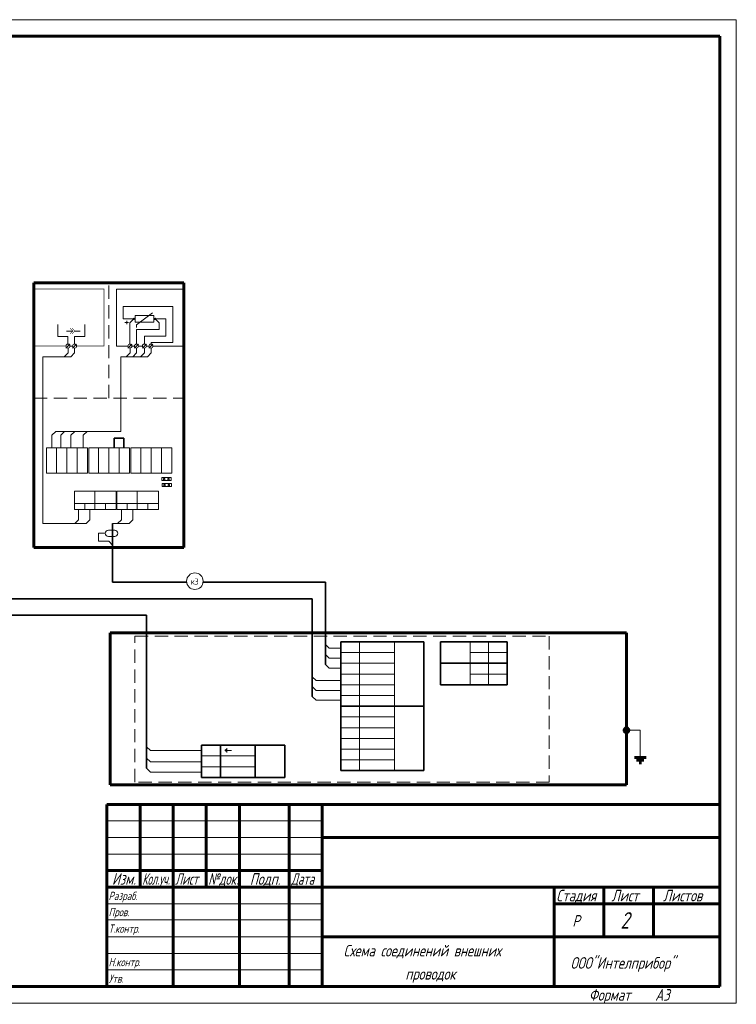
# Model space of a CAD drawing. Header units: millimetres. Extents: x 0 to 840, y 0 to 297.
# Tile 3 of 3: x 624 to 840, y 0 to 297. Entities that reach past the tile are written whole.
import ezdxf

# ---------------------------------------------------------------- set-up
doc = ezdxf.new("R2010")
doc.units = ezdxf.units.MM
for name, pattern in [('K5LT32768', [0]), ('K5LT32769', [0]), ('K5LT32770', [6, 4, -2]), ('K5LT_BASIC', [0]), ('K5LT_DASHED', [6, 4, -2]), ('K5LT_THIN', [0])]:
    doc.linetypes.add(name, pattern=pattern)
doc.layers.add('FOR', color=7, linetype='Continuous', true_color=0xffffff)
doc.layers.add('Системный слой', color=7, linetype='Continuous')
doc.styles.add('KTEXTSTYLE', font='gost_au.shx', dxfattribs={"width": 0.96, "height": 5})

# ---------------------------------------------------------------- blocks, each defined once
blk = doc.blocks.new('U18')
at = {"layer": 'Системный слой', "true_color": 0xffffff}
h = blk.add_hatch(color=7, dxfattribs=at)
h.paths.add_polyline_path([(807.34, 82.89), (806.34, 81.9), (806.84, 81.7), (807.34, 81.9), (807.54, 82.4)])
h.paths.add_polyline_path([(806.34, 81.9), (807.34, 82.89), (806.84, 83.1), (806.34, 82.89), (806.14, 82.4)])
at = {"layer": 'Системный слой', "color": 5, "linetype": 'K5LT_BASIC', "lineweight": 60, "true_color": 0x0000ff}
for p, q in [((806.14, 81.7), (807.54, 83.1)), ((809.27, 74.21), (812.78, 74.21)), ((809.92, 73.39), (812.13, 73.39)), ((810.71, 72.6), (811.34, 72.6))]:
    blk.add_line(p, q, dxfattribs=at)
at = {"layer": 'Системный слой', "color": 7, "linetype": 'K5LT_THIN', "lineweight": 18}
for p in [(807.54, 82.4), (811.02, 74.71)]:
    blk.add_line(p, (811.02, 82.4), dxfattribs=at)
at = {"layer": 'Системный слой', "color": 5, "linetype": 'K5LT_BASIC', "lineweight": 60, "true_color": 0x0000ff}
blk.add_circle((806.84, 82.4), 0.701, dxfattribs=at)
blk = doc.blocks.new('U19')
at = {"layer": 'Системный слой', "color": 7, "linetype": 'K5LT_THIN', "lineweight": 18}
for p, q in [((650.45, 142.83), (652.35, 142.83)), ((650.45, 140.96), (652.35, 140.96))]:
    blk.add_line(p, q, dxfattribs=at)
for centre, start, end in [((650.45, 141.89), 90, 270), ((652.35, 141.89), 270, 90)]:
    blk.add_arc(centre, 0.934, start, end, dxfattribs=at)
blk = doc.blocks.new('U20')
at = {"layer": 'Системный слой', "color": 7, "linetype": 'K5LT_THIN', "lineweight": 18}
for p, q in [((639.72, 202.98), (637.84, 202.98)), ((641.92, 202.98), (640.32, 202.98))]:
    blk.add_line(p, q, dxfattribs=at)
at = {"layer": 'Системный слой', "color": 7, "linetype": 'K5LT_THIN', "const_width": 0.18}
for points in [[(638.87, 202.13), (639.72, 202.98), (638.87, 203.83)], [(639.47, 202.13), (640.32, 202.98), (639.47, 203.83)]]:
    blk.add_lwpolyline(points, dxfattribs=at)

msp = doc.modelspace()

# ---------------------------------------------------------------- linework, layer by layer
at = {"color": 7, "linetype": 'K5LT_THIN', "lineweight": 18}
for p, q in [((420, 297), (840, 297)), ((650, 55), (715, 55)), ((650, 50), (715, 50)), ((650, 45), (715, 45)), ((650, 30), (715, 30)), ((650, 25.18), (715, 25.18)), ((650, 20), (715, 20)), ((650, 15), (715, 15)), ((650, 10), (715, 10)), ((840, 0), (420, 0))]:
    msp.add_line(p, q, dxfattribs=at)
at = {"color": 5, "linetype": 'K5LT_BASIC', "lineweight": 60, "true_color": 0x0000ff}
for p, q in [((440, 292), (835, 292)), ((835, 292), (835, 5)), ((650, 60), (835, 60)), ((650, 5), (650, 60)), ((660, 55), (660, 60)), ((670, 5), (670, 60)), ((680, 55), (680, 60)), ((690, 5), (690, 60)), ((705, 5), (705, 60)), ((715, 5), (715, 60)), ((660, 50), (660, 55)), ((680, 50), (680, 55)), ((660, 45), (660, 50)), ((680, 45), (680, 50)), ((715, 50), (785, 50)), ((785, 50), (835, 50)), ((660, 40), (660, 45)), ((680, 40), (680, 45)), ((650, 40), (670, 40)), ((660, 35), (660, 40)), ((670, 40), (690, 40)), ((680, 35), (680, 40)), ((690, 40), (705, 40)), ((705, 40), (715, 40)), ((650, 35), (670, 35)), ((670, 35), (690, 35)), ((690, 35), (705, 35)), ((705, 35), (715, 35)), ((715, 35), (785, 35)), ((785, 35), (835, 35)), ((785, 20), (785, 35)), ((800, 20), (800, 35)), ((815, 20), (815, 35)), ((785, 30), (800, 30)), ((800, 30), (815, 30)), ((815, 30), (835, 30)), ((715, 20), (785, 20)), ((785, 5), (785, 20)), ((785, 20), (835, 20)), ((835, 5), (440, 5))]:
    msp.add_line(p, q, dxfattribs=at)
at = {"layer": 'FOR', "color": 7, "linetype": 'K5LT_THIN', "lineweight": 18}
msp.add_line((840, 0), (840, 297), dxfattribs=at)
at = {"layer": 'Системный слой', "color": 5, "linetype": 'K5LT_BASIC', "lineweight": 60, "true_color": 0x0000ff}
for p, q in [((627.98, 217.55), (673.21, 217.55)), ((627.98, 137.56), (627.98, 217.55)), ((673.21, 217.55), (673.21, 137.56)), ((673.21, 198.44), (673.21, 215.66)), ((673.21, 137.56), (627.98, 137.56)), ((651.01, 111.84), (651.01, 65.88)), ((806.84, 111.84), (651.01, 111.84)), ((806.84, 65.88), (806.84, 111.84)), ((651.01, 65.88), (806.84, 65.88))]:
    msp.add_line(p, q, dxfattribs=at)
at = {"layer": 'Системный слой', "color": 7, "linetype": 'K5LT_DASHED', "lineweight": 18}
for p, q in [((650.59, 182.74), (650.59, 217.55)), ((627.98, 182.74), (673.21, 182.74))]:
    msp.add_line(p, q, dxfattribs=at)
at = {"layer": 'Системный слой', "color": 7, "linetype": 'K5LT_THIN', "lineweight": 18}
for p, q in [((652.9, 215.66), (652.9, 198.44)), ((673.21, 215.66), (652.9, 215.66)), ((654.9, 206.63), (654.9, 210.36)), ((654.9, 210.36), (669.87, 210.36)), ((658.92, 204.83), (663.73, 208.44)), ((669.87, 210.36), (669.87, 199.54)), ((658.52, 206.63), (654.9, 206.63)), ((655.43, 205.54), (656.5, 205.54)), ((655.97, 205), (655.97, 206.08)), ((658.11, 206.63), (656.91, 205.43)), ((656.91, 205.43), (656.91, 199.04)), ((658.52, 207.64), (664.13, 207.64)), ((658.52, 205.63), (658.52, 207.64)), ((664.13, 205.63), (658.52, 205.63)), ((664.13, 207.64), (664.13, 205.63)), ((664.13, 206.63), (667.75, 206.63)), ((664.54, 206.63), (665.74, 205.43)), ((665.74, 205.43), (665.74, 203.42)), ((667.75, 206.63), (667.75, 201.42)), ((635.17, 204.95), (635.17, 201.35)), ((643.31, 204.95), (643.31, 201.35)), ((658.92, 204.83), (658.92, 204.04)), ((665.74, 203.42), (658.92, 203.42)), ((658.92, 203.42), (658.92, 199.02)), ((638.23, 201.35), (635.17, 201.35)), ((638.23, 201.35), (638.23, 199.04)), ((640.25, 201.35), (640.25, 199.04)), ((640.25, 201.35), (643.31, 201.35)), ((667.75, 201.42), (661.33, 201.42)), ((661.33, 201.42), (661.33, 199.02)), ((663.33, 199.54), (663.33, 199.01)), ((669.87, 199.54), (663.33, 199.54)), ((638.25, 196.34), (637.1, 195.19)), ((637.63, 197.82), (638.83, 199.02)), ((638.25, 197.82), (638.25, 196.34)), ((638.83, 198.44), (639.65, 198.44)), ((640.25, 196.34), (639.1, 195.19)), ((639.65, 197.84), (640.85, 199.04)), ((640.25, 197.84), (640.25, 196.34)), ((652.9, 198.44), (656.33, 198.44)), ((656.99, 196.37), (655.81, 195.19)), ((656.33, 197.84), (657.54, 199.04)), ((656.99, 197.84), (656.99, 196.37)), ((657.54, 198.44), (658.32, 198.44)), ((658.97, 196.35), (657.8, 195.17)), ((658.32, 197.82), (659.52, 199.02)), ((658.97, 197.82), (658.97, 196.35)), ((659.52, 198.44), (660.7, 198.44)), ((661.35, 196.34), (660.18, 195.17)), ((660.7, 197.81), (661.9, 199.02)), ((661.35, 197.82), (661.35, 196.34)), ((661.9, 198.44), (662.7, 198.44)), ((663.39, 196.34), (662.21, 195.16)), ((662.7, 197.81), (663.9, 199.01)), ((663.39, 197.81), (663.39, 196.34)), ((663.9, 198.44), (673.21, 198.44)), ((639.1, 195.19), (630.63, 195.19)), ((630.63, 144.86), (630.63, 195.19)), ((654.17, 172.66), (654.17, 195.19)), ((662.24, 195.19), (654.17, 195.19)), ((633.41, 171.52), (634.55, 172.66)), ((654.17, 172.66), (634.55, 172.66)), ((636.09, 171.52), (637.23, 172.66)), ((639.13, 171.52), (640.27, 172.66)), ((642.86, 171.52), (644, 172.66)), ((633.41, 167.73), (633.41, 171.52)), ((636.09, 167.73), (636.09, 171.52)), ((639.13, 167.73), (639.13, 171.52)), ((642.86, 167.73), (642.86, 171.52)), ((666.59, 157.78), (666.59, 158.75)), ((666.59, 158.75), (669.36, 158.75)), ((669.36, 157.78), (666.59, 157.78)), ((667.05, 158.47), (667.05, 158)), ((667.51, 158.47), (667.05, 158.47)), ((667.05, 158), (667.51, 158)), ((667.51, 158), (667.51, 158.47)), ((668.37, 158.47), (668.37, 158)), ((668.83, 158.47), (668.37, 158.47)), ((668.37, 158), (668.83, 158)), ((668.83, 158), (668.83, 158.47)), ((669.36, 158.75), (669.36, 157.78)), ((666.69, 155.97), (666.69, 156.95)), ((666.69, 156.95), (669.46, 156.95)), ((669.46, 155.97), (666.69, 155.97)), ((667.62, 156.66), (667.15, 156.66)), ((667.15, 156.66), (667.15, 156.2)), ((667.15, 156.2), (667.62, 156.2)), ((667.62, 156.2), (667.62, 156.66)), ((668.94, 156.66), (668.47, 156.66)), ((668.47, 156.66), (668.47, 156.2)), ((668.47, 156.2), (668.94, 156.2)), ((668.94, 156.2), (668.94, 156.66)), ((669.46, 156.95), (669.46, 155.97)), ((641.41, 149.06), (641.41, 146)), ((644.87, 149.06), (644.87, 146)), ((654.36, 149.06), (654.36, 146)), ((657.82, 149.06), (657.82, 146)), ((641.41, 146), (640.27, 144.86)), ((644.87, 146), (643.72, 144.86)), ((654.36, 146), (653.22, 144.86)), ((657.82, 146), (656.67, 144.86)), ((643.72, 144.86), (630.63, 144.86)), ((643.72, 144.86), (638.72, 144.86)), ((656.67, 144.86), (651.67, 144.86)), ((649.51, 141.89), (647.45, 141.89)), ((647.45, 141.89), (647.45, 139.49)), ((650.53, 139.49), (647.45, 139.49)), ((650.53, 139.49), (651.67, 138.35)), ((715.98, 108.3), (717.12, 107.16)), ((720.6, 107.16), (717.12, 107.16)), ((715.98, 105.3), (717.12, 104.16)), ((720.6, 104.16), (717.12, 104.16)), ((715.98, 102.3), (717.12, 101.16)), ((720.6, 101.16), (717.12, 101.16)), ((711.98, 98.58), (713.12, 97.44)), ((711.98, 95.58), (713.12, 94.44)), ((720.6, 97.44), (713.12, 97.44)), ((711.98, 92.58), (713.12, 91.44)), ((720.6, 94.44), (713.12, 94.44)), ((720.6, 91.44), (713.12, 91.44)), ((661.98, 77.4), (663.12, 76.26)), ((678.6, 76.26), (663.12, 76.26)), ((685.68, 76.33), (685.68, 76.44)), ((685.68, 76.33), (685.68, 76.21)), ((685.94, 76.33), (685.94, 76.66)), ((685.94, 76.33), (685.94, 76)), ((686.23, 76.33), (686.23, 76.99)), ((686.23, 76.33), (686.23, 75.67)), ((687.56, 76.33), (686.23, 76.33)), ((661.98, 74), (663.12, 72.86)), ((678.6, 72.86), (663.12, 72.86)), ((661.98, 70.94), (663.12, 69.79)), ((678.6, 69.79), (663.12, 69.79))]:
    msp.add_line(p, q, dxfattribs=at)
at = {"layer": 'Системный слой', "color": 7, "linetype": 'K5LT32768', "lineweight": 35}
for p, q in [((652.17, 167.73), (652.17, 170.62)), ((652.17, 170.62), (655.13, 170.62)), ((655.13, 170.62), (655.13, 167.73)), ((651.67, 144.86), (651.67, 127.14)), ((651.67, 127.14), (674.06, 127.14)), ((679.03, 127.14), (715.98, 127.14)), ((715.98, 127.14), (715.98, 102.3)), ((537.75, 122.14), (711.98, 122.14)), ((711.98, 122.14), (711.98, 92.58)), ((545.01, 117.14), (661.98, 117.14)), ((661.98, 117.14), (661.98, 70.94)), ((745.71, 109.1), (720.6, 109.1)), ((720.6, 70.22), (720.6, 109.1)), ((745.71, 70.22), (745.71, 109.1)), ((750.71, 109.1), (770.82, 109.1)), ((750.71, 96.14), (750.71, 109.1)), ((770.82, 96.14), (770.82, 109.1)), ((750.71, 102.62), (770.82, 102.62)), ((750.71, 96.14), (770.82, 96.14)), ((720.6, 89.66), (745.71, 89.66)), ((678.6, 68.16), (678.6, 77.88)), ((678.6, 77.88), (703.71, 77.88)), ((684.27, 77.88), (684.27, 68.16)), ((694.8, 77.88), (694.8, 68.16)), ((703.71, 68.16), (703.71, 77.88)), ((745.71, 70.22), (720.6, 70.22)), ((703.71, 68.16), (678.6, 68.16))]:
    msp.add_line(p, q, dxfattribs=at)
at = {"layer": 'Системный слой', "color": 18, "linetype": 'K5LT32769', "lineweight": 15, "true_color": 0x010101}
for p, q in [((631.78, 167.73), (644.15, 167.73)), ((631.78, 167.71), (631.78, 160.05)), ((634.76, 167.73), (634.76, 160.03)), ((637.88, 167.73), (637.88, 160.03)), ((641.02, 167.73), (641.02, 160.03)), ((644.15, 167.73), (644.15, 160.03)), ((644.49, 167.73), (656.86, 167.73)), ((644.49, 167.71), (644.49, 160.05)), ((647.47, 167.73), (647.47, 160.03)), ((650.59, 167.73), (650.59, 160.03)), ((653.73, 167.73), (653.73, 160.03)), ((656.86, 167.73), (656.86, 160.03)), ((657.26, 167.72), (669.63, 167.72)), ((657.26, 167.7), (657.26, 160.04)), ((660.24, 167.72), (660.24, 160.02)), ((663.35, 167.72), (663.35, 160.02)), ((666.49, 167.72), (666.49, 160.02)), ((669.63, 167.72), (669.63, 160.02)), ((631.78, 160.03), (644.15, 160.03)), ((644.49, 160.03), (656.86, 160.03)), ((657.26, 160.02), (669.63, 160.02)), ((640.26, 149.06), (640.26, 154.61)), ((640.26, 154.61), (652.76, 154.61)), ((646.38, 154.61), (646.38, 149.06)), ((652.76, 154.61), (652.76, 149.06)), ((653.04, 154.61), (665.55, 154.61)), ((653.04, 149.06), (653.04, 154.61)), ((659.17, 154.61), (659.17, 149.06)), ((665.55, 154.61), (665.55, 149.06)), ((652.76, 150.93), (640.26, 150.93)), ((652.76, 149.06), (640.26, 149.06)), ((643.3, 150.93), (643.3, 149.06)), ((649.58, 150.93), (649.58, 149.05)), ((665.55, 150.93), (653.04, 150.93)), ((665.55, 149.06), (653.04, 149.06)), ((656.09, 150.93), (656.09, 149.06)), ((662.37, 150.93), (662.37, 149.05)), ((726.27, 109.1), (726.27, 70.22)), ((736.8, 109.1), (736.8, 99.38)), ((770.82, 109.1), (759.62, 109.1)), ((759.62, 109.1), (759.62, 102.62)), ((765.15, 109.1), (765.15, 96.14)), ((736.8, 105.86), (720.6, 105.86)), ((759.62, 105.86), (770.82, 105.86)), ((736.8, 102.62), (720.6, 102.62)), ((750.71, 102.62), (770.82, 102.62)), ((770.82, 102.62), (759.62, 102.62)), ((759.62, 102.62), (759.62, 96.14)), ((720.6, 99.38), (736.8, 99.38)), ((736.8, 99.38), (720.6, 99.38)), ((736.8, 99.38), (736.8, 89.66)), ((759.62, 99.38), (770.82, 99.38)), ((736.8, 96.14), (720.6, 96.14)), ((736.8, 92.9), (720.6, 92.9)), ((736.8, 89.66), (720.6, 89.66)), ((736.8, 89.66), (736.8, 79.94)), ((736.8, 86.42), (720.6, 86.42)), ((736.8, 83.18), (720.6, 83.18)), ((736.8, 79.94), (720.6, 79.94)), ((736.8, 79.94), (736.8, 70.22)), ((694.8, 74.64), (678.6, 74.64)), ((736.8, 76.7), (720.6, 76.7)), ((694.8, 71.4), (678.6, 71.4)), ((736.8, 73.46), (720.6, 73.46))]:
    msp.add_line(p, q, dxfattribs=at)
at = {"layer": 'Системный слой', "color": 5, "linetype": 'K5LT32770', "lineweight": 15, "true_color": 0x0000ff}
for p, q in [((658.44, 110.77), (783.55, 110.77)), ((658.44, 66.77), (658.44, 110.77)), ((783.55, 110.77), (783.55, 66.77)), ((783.55, 66.77), (658.44, 66.77))]:
    msp.add_line(p, q, dxfattribs=at)
at = {"layer": 'Системный слой', "color": 7, "linetype": 'K5LT_THIN', "const_width": 0.18}
for points in [[(637.63, 198.44), (627.98, 198.44), (627.98, 215.66), (649.13, 215.66), (649.13, 198.44), (640.85, 198.44)], [(639.65, 198.44), (638.83, 198.44)], [(639.65, 198.44), (638.83, 198.44)], [(649.13, 198.44), (640.85, 198.44)]]:
    msp.add_lwpolyline(points, dxfattribs=at)
at = {"layer": 'Системный слой', "color": 7, "linetype": 'K5LT_THIN', "lineweight": 18}
for centre, radius in [((658.11, 206.63), 0.201), ((664.54, 206.63), 0.201), ((638.23, 198.42), 0.602), ((640.25, 198.44), 0.602), ((656.93, 198.44), 0.602), ((658.92, 198.42), 0.602), ((661.3, 198.42), 0.602), ((663.3, 198.41), 0.602)]:
    msp.add_circle(centre, radius, dxfattribs=at)
msp.add_arc((676.55, 127.42), 2.5, 0, 360, dxfattribs=at)

# ---------------------------------------------------------------- block references
at = {"layer": 'Системный слой'}
for name in ['U20', 'U19', 'U18']:
    msp.add_blockref(name, (0, 0), dxfattribs=at)

# ---------------------------------------------------------------- texts
at = {"color": 7, "char_height": 2.5, "attachment_point": 1, "style": 'KTEXTSTYLE'}
for s, insert in [('\\H3.5;\\W0.965;\\Q15;\\Q15;Изм.', (651.53, 39.23)), ('\\H3.5;\\W0.965;\\Q15;\\Q15;\\W0.735;Кол.уч.', (660.65, 39.23)), ('\\H3.5;\\W0.965;\\Q15;\\Q15;\\W0.816;Лист', (670.6, 39.23)), ('\\H3.5;\\W0.965;\\Q15;\\Q15;\\W0.859;№док.', (680.57, 39.23)), ('\\H3.5;\\W0.965;\\Q15;\\Q15;Подп.', (693.15, 39.23)), ('\\H3.5;\\W0.965;\\Q15;\\Q15;\\W0.816;Дата', (705.6, 39.23)), ('\\H3.5;\\W0.965;\\Q15;\\Q15;\\H2.50;Разраб.', (650.5, 33.63)), ('\\H3.5;\\W0.965;\\Q15;\\Q15;Стадия', (785.66, 34.23)), ('\\H3.5;\\W0.965;\\Q15;\\Q15;Лист', (802.33, 34.23)), ('\\H3.5;\\W0.965;\\Q15;\\Q15;Листов', (817.88, 34.23)), ('\\H3.5;\\W0.965;\\Q15;\\Q15;\\H2.50;Пров.', (650.5, 28.73)), ('\\H3.5;\\W0.965;\\Q15;\\Q15;\\H5.00;2', (805, 27.47)), ('\\H3.5;\\W0.965;\\Q15;\\Q15;Р', (790.52, 26.58)), ('\\H3.5;\\W0.965;\\Q15;\\Q15;\\H2.50;Т.контр.', (650.5, 23.73)), ('\\H3.5;\\W0.965;\\Q15;\\Q15;Схема соединений внешних', (721.44, 17.58)), ('\\H3.5;\\W0.965;\\Q15;\\Q15;\\H2.50;Н.контр.', (650.5, 13.63)), ('\\H3.5;\\W0.965;\\Q15;\\Q15;ООО"Интелприбор"', (789.96, 13.88)), ('\\H3.5;\\W0.965;\\Q15;\\Q15;проводок', (740.1, 10.58)), ('\\H3.5;\\W0.965;\\Q15;\\Q15;\\H2.50;Утв.', (650.5, 8.63)), ('\\H3.5;\\W0.965;\\Q15;\\Q15;Формат', (795.5, 4.23)), ('\\H3.5;\\W0.965;\\Q15;\\Q15;A3', (815.5, 4.23))]:
    msp.add_mtext(s, dxfattribs=dict(at, insert=insert))
at = {"layer": 'Системный слой', "color": 7, "insert": (675.35, 128.21), "char_height": 2.5, "attachment_point": 1, "style": 'KTEXTSTYLE'}
msp.add_mtext('\\H3.5;\\W0.965;\\Q15;\\Q0;\\H1.80;к3', dxfattribs=at)

doc.saveas('drawing.dxf')
